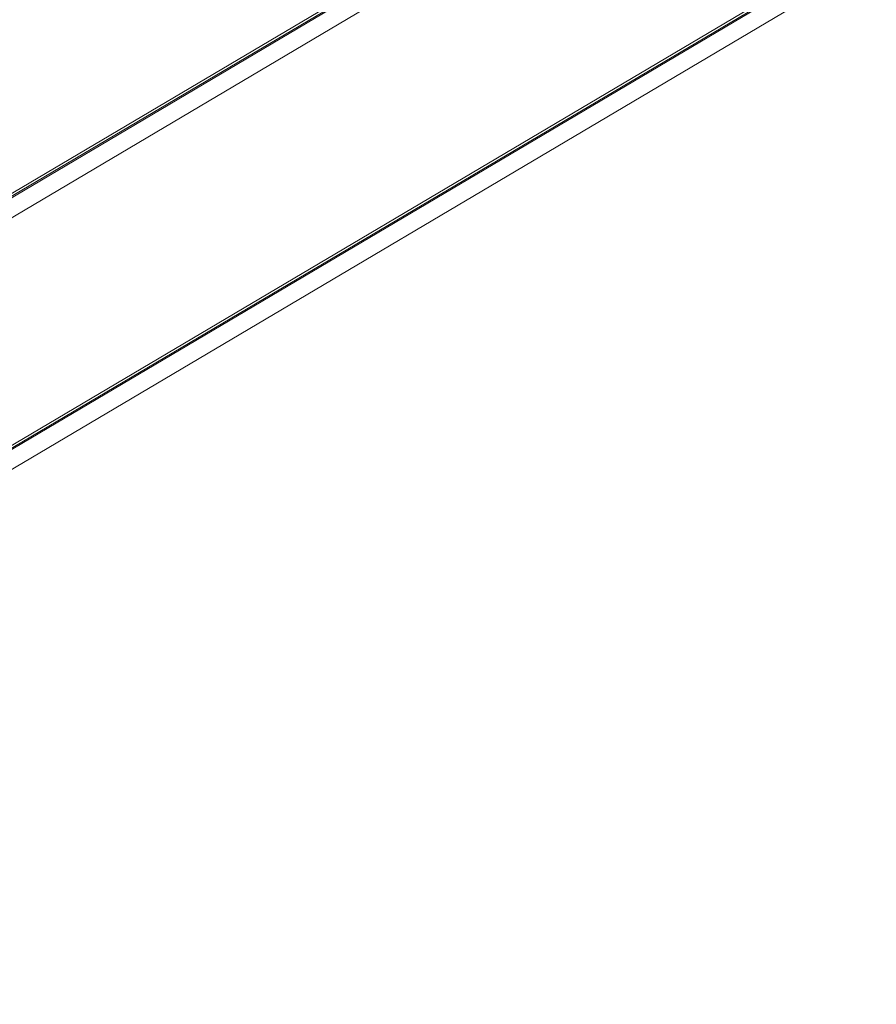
# Model space of a CAD drawing. Header units: millimetres. Extents: x -36631 to 27388, y -24993 to 6945.
# Tile 213 of 256: x 8709 to 14215, y -24993 to -18663. Entities that reach past the tile are written whole.
import ezdxf

# ---------------------------------------------------------------- set-up
doc = ezdxf.new("R2010")
doc.units = ezdxf.units.MM
doc.header["$MEASUREMENT"] = 0
doc.layers.add('10_ESTR_Fotjats', color=7, linetype='Continuous')
doc.layers.add('10_ESTR_Fotjats_Pluma_Nº__102', color=7, linetype='Continuous', lineweight=5, true_color=0xcccccc)

# ---------------------------------------------------------------- blocks, each defined once
blk = doc.blocks.new('Elem Sección_37_1')
at = {"layer": '10_ESTR_Fotjats_Pluma_Nº__102', "color": 254, "linetype": 'Continuous', "lineweight": 5, "true_color": 0xcccccc}
for p, q in [((-145, -24993.1), (27387.6, -8688.2)), ((27387.6, -8705.9), (-115.1, -24993.1)), ((27387.6, -8714.8), (-100.1, -24993.1)), ((117.1, -24993.1), (27387.6, -8843.4))]:
    blk.add_line(p, q, dxfattribs=at)
blk = doc.blocks.new('Elem Sección_121_1')
at = {"layer": '10_ESTR_Fotjats_Pluma_Nº__102', "color": 254, "linetype": 'Continuous', "lineweight": 5, "true_color": 0xcccccc}
for p, q in [((2588.5, -24993.1), (27387.6, -10307)), ((27387.6, -10324.7), (2618.5, -24993.1)), ((27387.6, -10333.6), (2633.5, -24993.1)), ((2850.6, -24993.1), (27387.6, -10462.2))]:
    blk.add_line(p, q, dxfattribs=at)

msp = doc.modelspace()

# ---------------------------------------------------------------- block references
at = {"layer": '10_ESTR_Fotjats', "lineweight": 0}
for name in ['Elem Sección_37_1', 'Elem Sección_121_1']:
    msp.add_blockref(name, (0, 0), dxfattribs=at)

doc.saveas('drawing.dxf')
